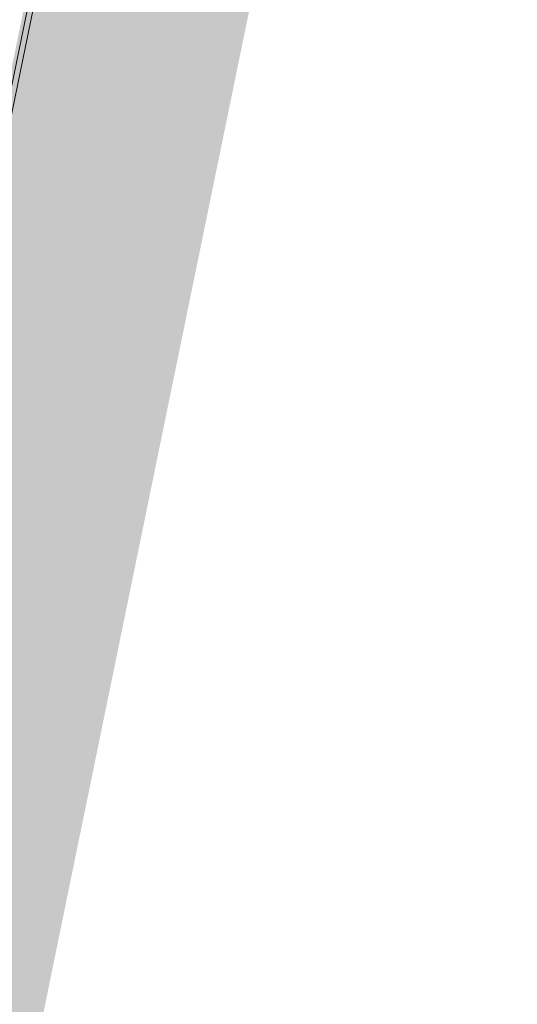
# Model space of a CAD drawing. Header units: metres. Extents: x -94 to 293, y -795 to -637.
# Tile 18 of 48: x 34.626 to 35.365, y -706.427 to -704.965. Entities that reach past the tile are written whole.
import ezdxf
from ezdxf.xclip import XClip

# ---------------------------------------------------------------- set-up
doc = ezdxf.new("R2010")
doc.units = ezdxf.units.M
doc.header["$MEASUREMENT"] = 0
doc.header["$XCLIPFRAME"] = 0
for name, color, linetype, lineweight in [('Mapa Poniatowa - do zatwierdzenia (3)_39_0_Nr_pióra__1', 7, 'Continuous', 13), ('PZT - ogródek_Nr_pióra__161', 7, 'Continuous', 5), ('PZT_Nr_pióra__1', 7, 'Continuous', 13)]:
    doc.layers.add(name, color=color, linetype=linetype, lineweight=lineweight)
doc.layers.add('PZT MDCP', color=7, linetype='Continuous')
picture_1 = doc.add_image_def('image1.tif', size_in_pixel=(3509, 6496))

# ---------------------------------------------------------------- blocks, each defined once
blk = doc.blocks.new('Rysunek_1_39', base_point=(43.8985, -710.766))
at = {"layer": 'Mapa Poniatowa - do zatwierdzenia (3)_39_0_Nr_pióra__1'}
image = blk.add_image(picture_1, insert=(-93.5966, -636.5063), size_in_units=(148.5194, 274.9903), rotation=-90, dxfattribs=at)
image.set_boundary_path([(-0.5, -0.5), (3508.5, 6495.5)])

msp = doc.modelspace()

# ---------------------------------------------------------------- hatches: boundary and pattern name
at = {"layer": 'PZT_Nr_pióra__1', "linetype": 'Continuous'}
h = msp.add_hatch(color=256, dxfattribs=at)
h.paths.add_polyline_path([(35.3488, -701.4602), (48.127, -704.0852), (46.2541, -713.2023), (33.4759, -710.5774)])
h.paths.add_polyline_path([(47.7492, -704.3342), (35.5979, -701.838), (33.8699, -710.2499), (46.0212, -712.7461)], flags=0)
h = msp.add_hatch(color=256, dxfattribs=at)
h.paths.add_polyline_path([(35.3584, -701.4559), (48.1366, -704.0808), (46.2637, -713.1979), (33.4855, -710.573)])
h.paths.add_polyline_path([(47.7587, -704.3298), (35.6075, -701.8337), (33.8795, -710.2456), (46.0308, -712.7417)], flags=0)

# ---------------------------------------------------------------- linework, layer by layer
at = {"layer": 'PZT - ogródek_Nr_pióra__161', "linetype": 'Continuous', "flags": 128}
for points in [[(32.3458, -701.17), (35.2893, -701.7747), (34.3434, -706.3794), (31.3999, -705.7748)], [(32.3554, -701.1657), (35.2989, -701.7703), (34.353, -706.3751), (31.4094, -705.7704)]]:
    msp.add_lwpolyline(points, close=True, dxfattribs=at)

# ---------------------------------------------------------------- block references
at = {"layer": 'PZT MDCP', "linetype": 'Continuous'}
ref = msp.add_blockref('Rysunek_1_39', (43.8985, -710.766), dxfattribs=at)
XClip(ref).set_block_clipping_path([(-93.5966232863, -785.025747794), (181.3936544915, -636.5063033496)])

doc.saveas('drawing.dxf')
